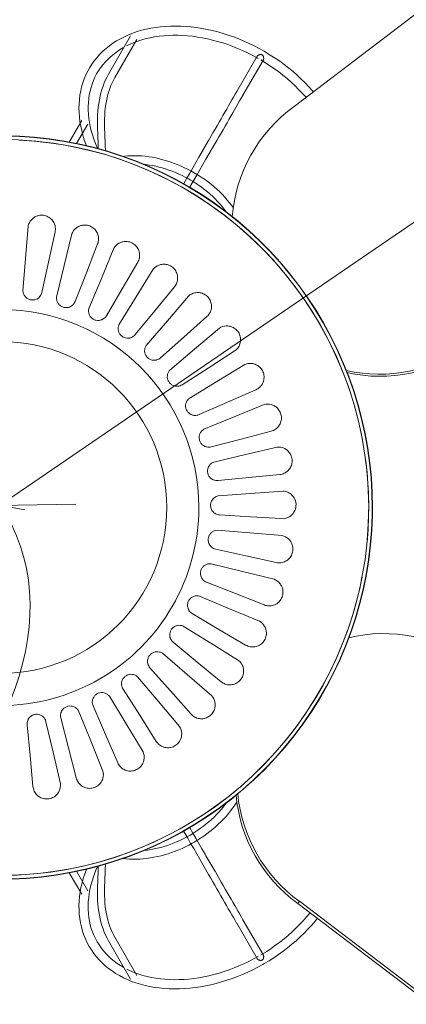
# Model space of a CAD drawing. Header units: millimetres. Extents: x 5734 to 11786, y -2931 to 7544.
# Tile 38 of 41: x 10279 to 10430, y 6399 to 6785. Entities that reach past the tile are written whole.
import ezdxf

# ---------------------------------------------------------------- set-up
doc = ezdxf.new("R2010")
doc.units = ezdxf.units.MM
doc.linetypes.add('Dash', pattern=[6, 3, -3])
doc.layers.add('A-ANNO-DIMS', color=7, linetype='Dash', lineweight=9, true_color=0xd2d2d2)
doc.layers.add('A-ANNO-DIMS-14', color=7, linetype='Continuous', lineweight=9)
doc.layers.add('E-LITE-EQPM', color=7, linetype='Continuous', lineweight=20)
doc.styles.add('Arial', font='arial.ttf', dxfattribs={"height": 28})
doc.dimstyles.new('Diameter_-_3mm_Arial', dxfattribs={"dimscale": 304.8, "dimtxt": 28.567263, "dimasz": 0, "dimexe": 0.110236, "dimexo": 0, "dimgap": 0.068898, "dimtad": 1, "dimjust": 3, "dimdec": 0, "dimzin": 0, "dimdsep": 46, "dimtxsty": 'Arial', "dimblk1": 'NONE', "dimblk2": 'NONE', "dimsah": 1, "dimcen": 0.09, "dimadec": 0, "dimazin": 0, "dimtfac": 1, "dimtdec": 4, "dimtix": 1, "dimtmove": 0, "dimatfit": 2, "dimfxl": 1, "dimtvp": 1, "dimtolj": 1, "dimtzin": 0, "dimarcsym": 2})
doc.dimstyles.new('Radial_-_3mm_Arial', dxfattribs={"dimscale": 304.8, "dimtxt": 28.567263, "dimasz": 0.137795, "dimexe": 0.137795, "dimexo": 0, "dimgap": 0.080381, "dimtad": 1, "dimjust": 3, "dimdec": 0, "dimzin": 0, "dimdsep": 46, "dimtxsty": 'Arial', "dimsah": 1, "dimcen": 0.09, "dimdle": 0.137795, "dimadec": 0, "dimazin": 0, "dimtfac": 1, "dimtdec": 4, "dimtix": 1, "dimtmove": 0, "dimatfit": 2, "dimfxl": 1, "dimtvp": 1, "dimtfill": 1, "dimtolj": 1, "dimtzin": 0, "dimarcsym": 2})

# ---------------------------------------------------------------- blocks, each defined once
blk = doc.blocks.new('33710-13 - 33710-13 ALOHA Brown ceiling fan with light-522279-Planta_PDF')
at = {"layer": 'E-LITE-EQPM'}
for p, q in [((-151.52, -31.66), (-143.09, -26.79)), ((143.1, -26.8), (151.52, -31.66)), ((-142.51, -29.69), (-150.12, -34.08)), ((150.12, -34.08), (142.49, -29.68)), ((-148.96, -37.85), (-142.49, -38.09)), ((-54.09, -36.05), (-54.02, -36.15)), ((142.49, -38.09), (148.96, -37.85)), ((-184.71, -50.82), (-169.77, -42.2)), ((-142.59, -40.89), (-149.06, -40.64)), ((149.06, -40.64), (142.59, -40.89)), ((169.77, -42.2), (184.71, -50.82)), ((-168.37, -44.62), (-183.31, -53.25)), ((183.31, -53.25), (168.37, -44.62)), ((-24.87, -60.05), (-24.84, -60.07)), ((-143.77, -81.39), (-137.81, -77.95)), ((-136.41, -80.37), (-142.37, -83.82)), ((142.37, -83.82), (136.41, -80.37)), ((137.81, -77.95), (143.77, -81.39)), ((-176.72, -100.41), (-162.89, -92.43)), ((162.89, -92.43), (176.72, -100.41)), ((-161.49, -94.85), (-175.32, -102.84)), ((175.32, -102.84), (161.49, -94.85)), ((-426.74, -469.43), (-157.07, -114.91)), ((155.11, -116.34), (154.26, -116.95)), ((154.26, -116.95), (423.93, -471.47)), ((424.77, -470.86), (155.11, -116.34))]:
    blk.add_line(p, q, dxfattribs=at)
at = {"layer": 'E-LITE-EQPM', "flags": 128}
for points in [[(0, -145.63), (-5.82, -145.51), (-11.64, -145.17), (-17.43, -144.58), (-23.2, -143.77), (-28.93, -142.73), (-34.62, -141.46), (-40.25, -139.96), (-45.81, -138.24), (-51.3, -136.3), (-56.71, -134.14), (-62.03, -131.76), (-67.25, -129.17), (-72.36, -126.38), (-77.36, -123.39), (-82.23, -120.19), (-86.97, -116.81), (-91.57, -113.24), (-96.03, -109.49), (-100.33, -105.56), (-104.47, -101.46), (-108.44, -97.2), (-112.24, -92.79), (-115.86, -88.23), (-119.3, -83.52), (-122.54, -78.68), (-125.59, -73.72), (-128.44, -68.64), (-131.08, -63.45), (-133.51, -58.16), (-135.73, -52.77), (-137.74, -47.3), (-139.52, -41.75), (-141.07, -36.14), (-142.41, -30.47), (-143.51, -24.75), (-144.39, -18.99), (-145.03, -13.2), (-145.44, -7.39), (-145.62, -1.57)], [(0, -145.51), (-5.82, -145.4), (-11.63, -145.05), (-17.42, -144.47), (-23.18, -143.65), (-28.91, -142.61), (-34.59, -141.34), (-40.21, -139.85), (-45.77, -138.13), (-51.26, -136.19), (-56.67, -134.03), (-61.98, -131.65), (-67.2, -129.07), (-72.3, -126.28), (-77.29, -123.29), (-82.16, -120.1), (-86.9, -116.72), (-91.5, -113.15), (-95.95, -109.4), (-100.25, -105.47), (-104.38, -101.38), (-108.36, -97.12), (-112.15, -92.71), (-115.77, -88.15), (-119.2, -83.45), (-122.45, -78.62), (-125.49, -73.66), (-128.34, -68.58), (-130.98, -63.4), (-133.41, -58.11), (-135.62, -52.73), (-137.62, -47.26), (-139.4, -41.72), (-140.96, -36.11), (-142.29, -30.45), (-143.4, -24.73), (-144.27, -18.98), (-144.91, -13.19), (-145.33, -7.39), (-145.5, -1.57)], [(0, -144.12), (-5.76, -144), (-11.52, -143.66), (-17.25, -143.08), (-22.96, -142.28), (-28.63, -141.25), (-34.26, -139.99), (-39.83, -138.51), (-45.34, -136.8), (-50.77, -134.88), (-56.12, -132.74), (-61.39, -130.39), (-66.55, -127.83), (-71.61, -125.07), (-76.55, -122.11), (-81.38, -118.95), (-86.07, -115.6), (-90.62, -112.06), (-95.03, -108.35), (-99.29, -104.46), (-103.39, -100.41), (-107.32, -96.19), (-111.08, -91.83), (-114.66, -87.31), (-118.06, -82.66), (-121.27, -77.87), (-124.29, -72.96), (-127.11, -67.93), (-129.72, -62.79), (-132.13, -57.55), (-134.33, -52.22), (-136.31, -46.81), (-138.07, -41.32), (-139.61, -35.77), (-140.93, -30.16), (-142.02, -24.5), (-142.89, -18.8), (-143.53, -13.07), (-143.93, -7.32)], [(145.57, -4.25), (145.28, -10.07), (144.76, -15.87), (144.01, -21.65), (143.03, -27.39), (141.82, -33.09), (140.39, -38.73), (138.72, -44.32), (136.84, -49.83), (134.74, -55.26), (132.42, -60.6), (129.89, -65.85), (127.16, -70.99), (124.21, -76.02), (121.08, -80.93), (117.74, -85.7), (114.22, -90.34), (110.52, -94.84), (106.64, -99.18), (102.58, -103.37), (98.37, -107.39), (94, -111.24), (89.47, -114.91), (84.81, -118.39), (80, -121.69), (75.07, -124.79), (70.02, -127.69), (64.86, -130.39), (59.59, -132.88), (54.23, -135.16), (48.78, -137.22), (43.26, -139.06), (37.66, -140.68), (32.01, -142.07), (26.3, -143.24), (20.55, -144.17), (14.77, -144.88), (8.96, -145.35), (3.14, -145.6), (0, -145.63)], [(145.45, -4.25), (145.17, -10.06), (144.65, -15.86), (143.9, -21.63), (142.92, -27.37), (141.71, -33.06), (140.27, -38.7), (138.61, -44.28), (136.73, -49.79), (134.63, -55.22), (132.31, -60.55), (129.79, -65.8), (127.05, -70.94), (124.11, -75.96), (120.98, -80.86), (117.65, -85.63), (114.13, -90.27), (110.43, -94.76), (106.55, -99.1), (102.5, -103.28), (98.29, -107.3), (93.92, -111.15), (89.4, -114.81), (84.74, -118.3), (79.94, -121.59), (75.01, -124.69), (69.97, -127.59), (64.81, -130.28), (59.55, -132.77), (54.19, -135.05), (48.75, -137.11), (43.22, -138.95), (37.63, -140.56), (31.98, -141.96), (26.28, -143.12), (20.53, -144.06), (14.76, -144.76), (8.96, -145.24), (3.14, -145.48), (0, -145.51)], [(144.06, -4.21), (143.77, -9.97), (143.26, -15.71), (142.52, -21.42), (141.55, -27.11), (140.35, -32.74), (138.93, -38.33), (137.28, -43.86), (135.42, -49.31), (133.34, -54.69), (131.05, -59.97), (128.54, -65.17), (125.84, -70.26), (122.93, -75.23), (119.82, -80.09), (116.52, -84.81), (113.04, -89.41), (109.37, -93.86), (105.53, -98.15), (101.52, -102.3), (97.35, -106.27), (93.02, -110.08), (88.54, -113.71), (83.93, -117.16), (79.17, -120.42), (74.29, -123.49), (69.3, -126.37), (64.19, -129.04), (58.98, -131.5), (53.67, -133.75), (48.28, -135.79), (42.81, -137.61), (37.27, -139.22), (31.68, -140.6), (26.03, -141.75), (20.34, -142.68), (14.62, -143.38), (8.87, -143.85), (3.11, -144.09), (0, -144.12)], [(-84.81, -8.65), (-97.52, -9.67), (-110.23, -10.69)], [(109.29, -12.57), (97.2, -11.42), (85.12, -10.28)], [(-107.94, -21.25), (-96.08, -18.66), (-84.22, -16.08)], [(83.43, -17.54), (95.85, -20.43), (108.27, -23.33)], [(-82.41, -21.84), (-94.8, -24.83), (-107.2, -27.83)], [(105.97, -29.54), (94.21, -26.52), (82.46, -23.49)], [(-178.68, -103.16), (-179.76, -101.22), (-180.79, -99.26), (-181.76, -97.27), (-182.67, -95.26), (-183.51, -93.22), (-184.3, -91.18), (-185.02, -89.11), (-185.68, -87.04), (-186.28, -84.97), (-186.81, -82.89), (-187.27, -80.8), (-187.66, -78.73), (-187.98, -76.65), (-188.24, -74.59), (-188.42, -72.54), (-188.54, -70.51), (-188.58, -68.49), (-188.55, -66.5), (-188.45, -64.53), (-188.29, -62.59), (-188.05, -60.68), (-187.73, -58.8), (-187.35, -56.96), (-186.9, -55.16), (-186.38, -53.41), (-185.79, -51.69), (-185.13, -50.03), (-184.41, -48.42), (-183.61, -46.86), (-182.76, -45.36), (-181.83, -43.92), (-180.85, -42.54), (-179.8, -41.23), (-178.69, -39.98), (-177.52, -38.8), (-176.3, -37.69), (-175.02, -36.66), (-173.69, -35.7), (-172.31, -34.82), (-170.88, -34.03), (-169.41, -33.31), (-167.9, -32.67), (-166.35, -32.12), (-164.77, -31.65), (-163.15, -31.27), (-161.5, -30.97), (-159.82, -30.76), (-158.13, -30.64), (-156.41, -30.6), (-154.67, -30.65), (-152.92, -30.78), (-151.15, -30.99), (-149.38, -31.29), (-147.6, -31.67), (-145.82, -32.14), (-144.03, -32.69), (-142.25, -33.31), (-141.55, -33.59)], [(-103.27, -37.9), (-91.96, -33.49), (-80.66, -29.08)], [(79.65, -30.39), (91.46, -35.2), (103.27, -40.01)], [(141.77, -33.5), (143.55, -32.85), (145.34, -32.28), (147.12, -31.79), (148.9, -31.39), (150.67, -31.07), (152.44, -30.83), (154.2, -30.67), (155.94, -30.6), (157.66, -30.62), (159.37, -30.72), (161.05, -30.91), (162.7, -31.18), (164.33, -31.54), (165.93, -31.99), (167.49, -32.52), (169.01, -33.13), (170.49, -33.82), (171.93, -34.6), (173.32, -35.46), (174.67, -36.39), (175.96, -37.41), (177.2, -38.49), (178.38, -39.65), (179.5, -40.88), (180.57, -42.18), (181.57, -43.54), (182.51, -44.97), (183.39, -46.45), (184.2, -47.99), (184.94, -49.59), (185.62, -51.24), (186.23, -52.94), (186.77, -54.68), (187.24, -56.47), (187.64, -58.3), (187.97, -60.17), (188.23, -62.07), (188.42, -64), (188.53, -65.96), (188.58, -67.95), (188.55, -69.96), (188.46, -71.99), (188.29, -74.04), (188.06, -76.1), (187.75, -78.17), (187.38, -80.24), (186.94, -82.32), (186.43, -84.4), (185.85, -86.48), (185.21, -88.56), (184.5, -90.62), (183.73, -92.67), (182.9, -94.71), (182.01, -96.73), (181.06, -98.72), (180.05, -100.7), (178.98, -102.64), (178.68, -103.16)], [(-140.48, -37.95), (-140.98, -37.72), (-142.62, -37.03), (-144.27, -36.41), (-145.91, -35.87), (-147.55, -35.4), (-149.18, -35.01), (-150.8, -34.69), (-152.41, -34.46), (-154, -34.29), (-155.57, -34.21), (-157.12, -34.21), (-158.65, -34.28), (-160.16, -34.42), (-161.63, -34.64), (-163.08, -34.94), (-164.49, -35.31), (-165.87, -35.76), (-167.22, -36.28), (-168.52, -36.87), (-169.79, -37.53), (-171.02, -38.26), (-172.21, -39.06), (-173.36, -39.93), (-174.46, -40.87), (-175.51, -41.87), (-176.52, -42.94), (-177.48, -44.07), (-178.38, -45.27), (-179.24, -46.52), (-180.04, -47.84), (-180.31, -48.33)], [(-77.97, -34.49), (-89.74, -39.39), (-101.51, -44.29)], [(180.25, -48.21), (179.46, -46.88), (178.62, -45.6), (177.73, -44.39), (176.79, -43.24), (175.79, -42.16), (174.75, -41.13), (173.66, -40.18), (172.53, -39.29), (171.35, -38.47), (170.13, -37.72), (168.87, -37.04), (167.58, -36.43), (166.24, -35.89), (164.87, -35.43), (163.46, -35.04), (162.03, -34.72), (160.56, -34.48), (159.06, -34.31), (157.54, -34.22), (156, -34.2), (154.43, -34.26), (152.84, -34.4), (151.24, -34.62), (149.63, -34.91), (148, -35.28), (146.36, -35.73), (144.72, -36.25), (143.07, -36.85), (141.43, -37.53), (140.52, -37.93)], [(-169.77, -42.2), (-168.66, -41.59), (-167.5, -41.03), (-166.3, -40.51), (-165.06, -40.04), (-163.77, -39.61), (-162.45, -39.22), (-161.08, -38.88), (-159.69, -38.59), (-158.26, -38.35), (-156.8, -38.14), (-155.31, -37.99), (-153.8, -37.88), (-152.26, -37.82), (-150.7, -37.81), (-149.12, -37.84), (-148.96, -37.85)], [(-140.43, -38.13), (-141.78, -38.11), (-142.49, -38.09)], [(100.03, -45.78), (88.89, -40.95), (77.76, -36.13)], [(140.47, -38.13), (141.78, -38.11), (142.49, -38.09)], [(169.77, -42.2), (168.66, -41.59), (167.5, -41.03), (166.3, -40.51), (165.06, -40.04), (163.77, -39.61), (162.45, -39.22), (161.08, -38.88), (159.69, -38.59), (158.26, -38.35), (156.8, -38.14), (155.31, -37.99), (153.8, -37.88), (152.26, -37.82), (150.7, -37.81), (149.12, -37.84), (148.96, -37.85)], [(-168.37, -44.62), (-167.38, -44.08), (-166.34, -43.57), (-165.25, -43.1), (-164.11, -42.67), (-162.94, -42.28), (-161.72, -41.93), (-160.46, -41.61), (-159.16, -41.34), (-157.83, -41.11), (-156.47, -40.92), (-155.07, -40.78), (-153.64, -40.68), (-152.19, -40.62), (-150.72, -40.61), (-149.22, -40.64), (-149.06, -40.64)], [(-139.72, -40.94), (-141.86, -40.91), (-142.59, -40.89)], [(-96.06, -53.62), (-85.58, -47.49), (-75.1, -41.37)], [(139.61, -40.94), (141.86, -40.91), (142.59, -40.89)], [(168.37, -44.62), (167.38, -44.08), (166.34, -43.57), (165.25, -43.1), (164.11, -42.67), (162.94, -42.28), (161.72, -41.93), (160.46, -41.61), (159.16, -41.34), (157.83, -41.11), (156.47, -40.92), (155.07, -40.78), (153.64, -40.68), (152.19, -40.62), (150.72, -40.61), (149.22, -40.64), (149.06, -40.64)], [(-71.6, -46.28), (-82.46, -52.96), (-93.32, -59.65)], [(73.9, -42.5), (84.81, -49.1), (95.73, -55.7)], [(-180.78, -49.21), (-181.47, -50.64), (-182.1, -52.12), (-182.67, -53.66), (-183.18, -55.24), (-183.63, -56.87), (-184.01, -58.54), (-184.34, -60.25), (-184.59, -62.01), (-184.79, -63.79), (-184.91, -65.62), (-184.97, -67.47), (-184.97, -69.34), (-184.9, -71.24), (-184.76, -73.17), (-184.55, -75.1), (-184.28, -77.06), (-183.95, -79.02), (-183.55, -80.99), (-183.08, -82.96), (-182.55, -84.94), (-181.96, -86.91), (-181.3, -88.88), (-180.58, -90.83), (-179.81, -92.78), (-178.97, -94.71), (-178.08, -96.62), (-177.13, -98.5), (-176.13, -100.37), (-175.84, -100.87)], [(-131.13, -75.71), (-131.86, -74.41), (-132.54, -73.09), (-133.19, -71.75), (-133.81, -70.4), (-134.37, -69.04), (-134.9, -67.66), (-135.39, -66.28), (-135.83, -64.89), (-136.23, -63.49), (-136.59, -62.09), (-136.89, -60.69), (-137.16, -59.3), (-137.38, -57.91), (-137.55, -56.52), (-137.67, -55.14), (-137.75, -53.77), (-137.78, -52.41), (-137.76, -51.07), (-137.69, -49.74), (-137.58, -48.44), (-137.49, -47.76)], [(91.61, -60.9), (81.38, -54.38), (71.14, -47.87)], [(137.5, -47.74), (137.64, -49.04), (137.73, -50.35), (137.77, -51.69), (137.77, -53.04), (137.72, -54.4), (137.62, -55.77), (137.47, -57.16), (137.28, -58.55), (137.04, -59.94), (136.76, -61.34), (136.43, -62.74), (136.05, -64.13), (135.63, -65.53), (135.17, -66.91), (134.67, -68.3), (134.12, -69.67), (133.53, -71.02), (132.9, -72.37), (132.23, -73.7), (131.53, -75.01), (131.13, -75.71)], [(175.84, -100.87), (176.86, -99.01), (177.83, -97.13), (178.73, -95.23), (179.59, -93.3), (180.38, -91.36), (181.11, -89.41), (181.79, -87.45), (182.4, -85.47), (182.94, -83.5), (183.43, -81.53), (183.85, -79.55), (184.2, -77.59), (184.49, -75.63), (184.71, -73.69), (184.87, -71.77), (184.96, -69.86), (184.98, -67.97), (184.94, -66.12), (184.83, -64.29), (184.65, -62.49), (184.41, -60.73), (184.11, -59), (183.74, -57.32), (183.31, -55.68), (182.82, -54.08), (182.26, -52.53), (181.65, -51.04), (180.98, -49.59), (180.82, -49.3)], [(-86.47, -68.01), (-77.08, -60.32), (-67.69, -52.62)], [(66.33, -53.56), (76.07, -61.79), (85.81, -70.01)], [(-134.39, -55.9), (-134.3, -56.77), (-134.12, -58.06), (-133.9, -59.35), (-133.63, -60.65), (-133.33, -61.95), (-132.98, -63.26), (-132.58, -64.56), (-132.15, -65.86), (-131.68, -67.15), (-131.16, -68.44), (-130.61, -69.71), (-130.02, -70.97), (-129.39, -72.22), (-128.73, -73.45), (-128.36, -74.11)], [(-63.46, -56.93), (-73.14, -65.23), (-82.81, -73.54)], [(128.36, -74.11), (129.04, -72.89), (129.69, -71.65), (130.3, -70.39), (130.87, -69.13), (131.4, -67.85), (131.9, -66.56), (132.35, -65.26), (132.77, -63.96), (133.14, -62.66), (133.47, -61.35), (133.76, -60.05), (134.01, -58.75), (134.21, -57.46), (134.37, -56.18), (134.39, -55.88)], [(80.94, -74.5), (71.85, -66.46), (62.76, -58.42)], [(-74.74, -80.72), (-66.67, -71.65), (-58.61, -62.58)], [(57.11, -63.29), (65.45, -72.95), (73.78, -82.6)], [(-53.75, -66.17), (-62.01, -75.89), (-70.27, -85.61)], [(68.26, -86.27), (60.54, -76.9), (52.82, -67.54)], [(-126.81, -71.6), (-126.95, -71.68), (-128.94, -72.83), (-130.96, -73.99), (-133, -75.17), (-135.06, -76.36), (-137.15, -77.57), (-137.81, -77.95)], [(-61.16, -91.43), (-54.62, -81.22), (-48.07, -71)], [(46.49, -71.46), (53.21, -82.3), (59.92, -93.14)], [(137.81, -77.95), (135.72, -76.74), (133.65, -75.55), (131.6, -74.36), (129.58, -73.19), (127.58, -72.04), (126.75, -71.56)], [(-136.41, -80.37), (-134.32, -79.17), (-132.25, -77.97), (-130.2, -76.79), (-128.18, -75.62), (-126.18, -74.47), (-125.33, -73.98)], [(-117.35, -91.12), (-118.24, -90.48), (-119.34, -89.62), (-120.43, -88.71), (-121.5, -87.77), (-122.55, -86.78), (-123.57, -85.76), (-124.56, -84.7), (-125.54, -83.6), (-126.48, -82.48), (-127.39, -81.32), (-128.27, -80.13), (-129.12, -78.91), (-129.94, -77.67), (-130.72, -76.4), (-131.13, -75.71)], [(-128.36, -74.11), (-127.64, -75.31), (-126.89, -76.49), (-126.11, -77.64), (-125.3, -78.77), (-124.46, -79.88), (-123.59, -80.95), (-122.7, -81.99), (-121.78, -83), (-120.83, -83.98), (-119.87, -84.91), (-118.89, -85.81), (-117.88, -86.67), (-116.87, -87.5), (-115.83, -88.27), (-115.67, -88.39)], [(-42.72, -73.78), (-49.35, -84.67), (-55.98, -95.56)], [(53.9, -95.9), (47.74, -85.44), (41.59, -74.98)], [(131.13, -75.71), (130.37, -76.99), (129.57, -78.24), (128.74, -79.47), (127.87, -80.68), (126.97, -81.85), (126.05, -83), (125.09, -84.11), (124.11, -85.19), (123.1, -86.23), (122.07, -87.24), (121.01, -88.21), (119.93, -89.13), (118.84, -90.02), (117.72, -90.86), (116.59, -91.66), (115.44, -92.41), (115.23, -92.54)], [(115.59, -88.45), (116.31, -87.92), (117.34, -87.12), (118.35, -86.28), (119.34, -85.4), (120.32, -84.49), (121.27, -83.53), (122.2, -82.54), (123.11, -81.52), (123.99, -80.46), (124.85, -79.37), (125.68, -78.26), (126.47, -77.12), (127.24, -75.95), (127.98, -74.76), (128.36, -74.11)], [(125.32, -73.97), (125.55, -74.1), (127.54, -75.25), (129.56, -76.42), (131.6, -77.59), (133.66, -78.79), (135.75, -79.99), (136.41, -80.37)], [(-46.08, -99.89), (-41.22, -88.77), (-36.35, -77.65)], [(-30.63, -79.56), (-35.47, -91.36), (-40.31, -103.15)], [(38.2, -103.16), (33.76, -91.87), (29.32, -80.57)], [(34.71, -77.86), (39.65, -89.62), (44.58, -101.38)], [(-162.89, -92.43), (-161.85, -91.83), (-160.76, -91.2), (-159.64, -90.55), (-158.48, -89.88), (-157.29, -89.19), (-156.06, -88.48), (-154.8, -87.76), (-153.52, -87.02), (-152.21, -86.26), (-150.88, -85.49), (-149.52, -84.71), (-148.15, -83.92), (-146.75, -83.11), (-145.35, -82.3), (-143.93, -81.48), (-143.77, -81.39)], [(-142.37, -83.82), (-143.8, -84.64), (-145.21, -85.45), (-146.6, -86.26), (-147.98, -87.05), (-149.33, -87.84), (-150.67, -88.61), (-151.98, -89.36), (-153.27, -90.11), (-154.53, -90.83), (-155.76, -91.54), (-156.95, -92.23), (-158.12, -92.91), (-159.24, -93.56), (-160.33, -94.19), (-161.38, -94.79), (-161.49, -94.85)], [(-29.85, -105.88), (-26.79, -94.13), (-23.73, -82.39)], [(-17.78, -83.38), (-20.71, -95.79), (-23.65, -108.2)], [(8.9, -84.79), (9.96, -97.49), (11.01, -110.2)], [(21.56, -107.87), (18.95, -96.02), (16.33, -84.17)], [(22.08, -82.34), (25.11, -94.73), (28.14, -107.11)], [(161.49, -94.85), (160.45, -94.25), (159.36, -93.62), (158.24, -92.98), (157.08, -92.31), (155.89, -91.62), (154.66, -90.91), (153.4, -90.18), (152.12, -89.44), (150.81, -88.69), (149.48, -87.92), (148.12, -87.13), (146.75, -86.34), (145.35, -85.54), (143.95, -84.72), (142.53, -83.9), (142.37, -83.82)], [(143.77, -81.39), (145.2, -82.21), (146.61, -83.03), (148, -83.83), (149.38, -84.63), (150.73, -85.41), (152.07, -86.18), (153.38, -86.94), (154.67, -87.68), (155.93, -88.41), (157.16, -89.12), (158.35, -89.81), (159.52, -90.48), (160.64, -91.13), (161.73, -91.76), (162.78, -92.37), (162.89, -92.43)], [(-12.89, -109.25), (-11.71, -97.17), (-10.53, -85.09)], [(-4.49, -85.13), (-5.45, -97.85), (-6.4, -110.57)], [(4.39, -109.92), (3.66, -97.8), (2.94, -85.69)], [(-162.82, -122.46), (-163.18, -122.15), (-164.76, -120.73), (-166.31, -119.25), (-167.82, -117.71), (-169.3, -116.12), (-170.73, -114.47), (-172.12, -112.78), (-173.47, -111.04), (-174.77, -109.26), (-176.02, -107.44), (-177.23, -105.58), (-178.38, -103.68), (-178.68, -103.16)], [(-175.28, -101.85), (-174.18, -103.66), (-173.03, -105.44), (-171.84, -107.17), (-170.6, -108.87), (-169.31, -110.53), (-167.99, -112.14), (-166.62, -113.71), (-165.22, -115.22), (-163.78, -116.68), (-162.32, -118.09), (-160.82, -119.44), (-160.64, -119.59)], [(158.87, -121.07), (160.41, -119.79), (161.91, -118.46), (163.39, -117.07), (164.83, -115.62), (166.24, -114.12), (167.62, -112.57), (168.96, -110.97), (170.25, -109.33), (171.5, -107.64), (172.71, -105.91), (173.87, -104.15), (174.98, -102.35), (175.28, -101.85)], [(178.68, -103.16), (177.54, -105.07), (176.35, -106.94), (175.12, -108.77), (173.83, -110.57), (172.49, -112.32), (171.11, -114.02), (169.69, -115.68), (168.22, -117.29), (166.72, -118.84), (165.18, -120.34), (163.61, -121.78), (162.01, -123.15), (160.94, -124.01)]]:
    blk.add_lwpolyline(points, dxfattribs=at)
at = {"layer": 'E-LITE-EQPM'}
for radius, start, end in [(144.12, 100.9091, 270), (77.55, 90, 270), (77.55, 270, 90), (144.12, 280.9091, 2.7273), (65, 308.8463, 309.0233), (144.12, 270, 275.4545)]:
    blk.add_arc((0, 0), radius, start, end, dxfattribs=at)
for centre, major_axis, start_param, end_param in [((-110.31, -148.88), (34.5, 47.48), 0.695882, 1.570796), ((108.35, -150.31), (-34.5, 47.48), 4.712389, 5.574983), ((107.51, -150.92), (-34.5, 47.48), 4.712389, 5.569158), ((-110.31, -148.88), (34.5, 47.48), 4.712389, 5.568176), ((-109.47, -149.49), (34.5, 47.48), 4.712389, 5.574263), ((107.51, -150.92), (-34.5, 47.48), 0.695489, 1.570796)]:
    blk.add_ellipse(centre, major_axis=major_axis, ratio=0.984808, start_param=start_param, end_param=end_param, dxfattribs=at)
for points, knots in [([(-110.23, -10.69), (-111.15, -10.88), (-112.23, -11.44), (-113.21, -12.45), (-113.78, -13.21), (-114.36, -14.43), (-114.6, -16.19), (-114.18, -18.07), (-113.15, -19.69), (-111.63, -20.86), (-109.81, -21.43), (-108.54, -21.38), (-107.94, -21.25)], [-1, -1, -1, -1, -0.833333, -0.791667, -0.75, -0.666667, -0.555556, -0.444444, -0.333333, -0.222222, -0.111111, 0, 0, 0, 0]), ([(-84.22, -16.08), (-83.64, -15.96), (-82.95, -15.62), (-82.29, -15.01), (-81.9, -14.55), (-81.47, -13.81), (-81.21, -12.72), (-81.3, -11.5), (-81.78, -10.37), (-82.58, -9.46), (-83.63, -8.85), (-84.42, -8.68), (-84.81, -8.65)], [-1, -1, -1, -1, -0.833333, -0.791667, -0.75, -0.666667, -0.555556, -0.444444, -0.333333, -0.222222, -0.111111, 0, 0, 0, 0]), ([(85.12, -10.28), (84.53, -10.22), (83.77, -10.33), (82.96, -10.72), (82.45, -11.03), (81.82, -11.61), (81.23, -12.56), (80.95, -13.76), (81.06, -14.98), (81.55, -16.09), (82.36, -16.99), (83.06, -17.39), (83.43, -17.54)], [-1, -1, -1, -1, -0.833333, -0.791667, -0.75, -0.666667, -0.555556, -0.444444, -0.333333, -0.222222, -0.111111, 0, 0, 0, 0]), ([(108.27, -23.33), (109.2, -23.42), (110.39, -23.22), (111.64, -22.55), (112.41, -22), (113.33, -21.01), (114.09, -19.42), (114.27, -17.5), (113.78, -15.63), (112.69, -14.06), (111.13, -12.96), (109.91, -12.63), (109.29, -12.57)], [-1, -1, -1, -1, -0.833333, -0.791667, -0.75, -0.666667, -0.555556, -0.444444, -0.333333, -0.222222, -0.111111, 0, 0, 0, 0]), ([(-80.66, -29.08), (-80.1, -28.87), (-79.47, -28.43), (-78.92, -27.72), (-78.61, -27.21), (-78.3, -26.41), (-78.21, -25.29), (-78.49, -24.1), (-79.14, -23.06), (-80.08, -22.29), (-81.21, -21.84), (-82.01, -21.8), (-82.41, -21.84)], [-1, -1, -1, -1, -0.833333, -0.791667, -0.75, -0.666667, -0.555556, -0.444444, -0.333333, -0.222222, -0.111111, 0, 0, 0, 0]), ([(82.46, -23.49), (81.88, -23.34), (81.12, -23.33), (80.25, -23.58), (79.7, -23.82), (78.99, -24.29), (78.26, -25.14), (77.79, -26.27), (77.71, -27.5), (78.02, -28.67), (78.68, -29.69), (79.31, -30.2), (79.65, -30.39)], [-1, -1, -1, -1, -0.833333, -0.791667, -0.75, -0.666667, -0.555556, -0.444444, -0.333333, -0.222222, -0.111111, 0, 0, 0, 0]), ([(-107.2, -27.83), (-108.07, -28.17), (-109.05, -28.88), (-109.86, -30.04), (-110.3, -30.88), (-110.68, -32.18), (-110.64, -33.95), (-109.94, -35.74), (-108.67, -37.18), (-106.98, -38.1), (-105.1, -38.38), (-103.85, -38.13), (-103.27, -37.9)], [-1, -1, -1, -1, -0.833333, -0.791667, -0.75, -0.666667, -0.555556, -0.444444, -0.333333, -0.222222, -0.111111, 0, 0, 0, 0]), ([(103.27, -40.01), (104.18, -40.24), (105.39, -40.23), (106.73, -39.77), (107.57, -39.34), (108.64, -38.51), (109.64, -37.06), (110.12, -35.19), (109.93, -33.27), (109.09, -31.55), (107.72, -30.22), (106.57, -29.7), (105.97, -29.54)], [-1, -1, -1, -1, -0.833333, -0.791667, -0.75, -0.666667, -0.555556, -0.444444, -0.333333, -0.222222, -0.111111, 0, 0, 0, 0]), ([(-75.1, -41.37), (-74.59, -41.07), (-74.04, -40.53), (-73.6, -39.75), (-73.37, -39.19), (-73.2, -38.35), (-73.28, -37.24), (-73.75, -36.11), (-74.55, -35.18), (-75.6, -34.56), (-76.78, -34.3), (-77.58, -34.38), (-77.97, -34.49)], [-1, -1, -1, -1, -0.833333, -0.791667, -0.75, -0.666667, -0.555556, -0.444444, -0.333333, -0.222222, -0.111111, 0, 0, 0, 0]), ([(77.76, -36.13), (77.21, -35.89), (76.46, -35.76), (75.57, -35.87), (74.98, -36.02), (74.2, -36.37), (73.35, -37.09), (72.72, -38.14), (72.44, -39.34), (72.56, -40.55), (73.05, -41.66), (73.59, -42.25), (73.9, -42.5)], [-1, -1, -1, -1, -0.833333, -0.791667, -0.75, -0.666667, -0.555556, -0.444444, -0.333333, -0.222222, -0.111111, 0, 0, 0, 0]), ([(-101.51, -44.29), (-102.32, -44.76), (-103.17, -45.62), (-103.8, -46.89), (-104.1, -47.79), (-104.27, -49.13), (-103.96, -50.87), (-102.98, -52.53), (-101.5, -53.75), (-99.69, -54.39), (-97.78, -54.37), (-96.59, -53.93), (-96.06, -53.62)], [-1, -1, -1, -1, -0.833333, -0.791667, -0.75, -0.666667, -0.555556, -0.444444, -0.333333, -0.222222, -0.111111, 0, 0, 0, 0]), ([(-67.69, -52.62), (-67.23, -52.25), (-66.77, -51.64), (-66.46, -50.79), (-66.33, -50.21), (-66.28, -49.35), (-66.54, -48.26), (-67.18, -47.22), (-68.12, -46.43), (-69.25, -45.98), (-70.46, -45.91), (-71.24, -46.12), (-71.6, -46.28)], [-1, -1, -1, -1, -0.833333, -0.791667, -0.75, -0.666667, -0.555556, -0.444444, -0.333333, -0.222222, -0.111111, 0, 0, 0, 0]), ([(95.73, -55.7), (96.58, -56.07), (97.78, -56.25), (99.18, -56), (100.08, -55.72), (101.26, -55.06), (102.48, -53.78), (103.24, -52.01), (103.35, -50.09), (102.8, -48.26), (101.66, -46.73), (100.6, -46.03), (100.03, -45.78)], [-1, -1, -1, -1, -0.833333, -0.791667, -0.75, -0.666667, -0.555556, -0.444444, -0.333333, -0.222222, -0.111111, 0, 0, 0, 0]), ([(71.14, -47.87), (70.63, -47.55), (69.91, -47.3), (69.01, -47.27), (68.41, -47.32), (67.59, -47.55), (66.63, -48.13), (65.84, -49.07), (65.38, -50.2), (65.31, -51.42), (65.62, -52.59), (66.06, -53.26), (66.33, -53.56)], [-1, -1, -1, -1, -0.833333, -0.791667, -0.75, -0.666667, -0.555556, -0.444444, -0.333333, -0.222222, -0.111111, 0, 0, 0, 0]), ([(-58.61, -62.58), (-58.21, -62.14), (-57.85, -61.46), (-57.68, -60.58), (-57.64, -59.98), (-57.73, -59.13), (-58.15, -58.09), (-58.95, -57.16), (-60, -56.53), (-61.18, -56.27), (-62.39, -56.39), (-63.13, -56.71), (-63.46, -56.93)], [-1, -1, -1, -1, -0.833333, -0.791667, -0.75, -0.666667, -0.555556, -0.444444, -0.333333, -0.222222, -0.111111, 0, 0, 0, 0]), ([(62.76, -58.42), (62.31, -58.03), (61.63, -57.67), (60.75, -57.5), (60.15, -57.46), (59.3, -57.55), (58.26, -57.98), (57.34, -58.78), (56.71, -59.83), (56.45, -61.02), (56.57, -62.22), (56.9, -62.96), (57.11, -63.29)], [-1, -1, -1, -1, -0.833333, -0.791667, -0.75, -0.666667, -0.555556, -0.444444, -0.333333, -0.222222, -0.111111, 0, 0, 0, 0]), ([(-93.32, -59.65), (-94.04, -60.24), (-94.75, -61.22), (-95.16, -62.58), (-95.32, -63.51), (-95.28, -64.86), (-94.7, -66.53), (-93.48, -68.02), (-91.82, -69), (-89.93, -69.34), (-88.05, -69.03), (-86.95, -68.4), (-86.47, -68.01)], [-1, -1, -1, -1, -0.833333, -0.791667, -0.75, -0.666667, -0.555556, -0.444444, -0.333333, -0.222222, -0.111111, 0, 0, 0, 0]), ([(85.81, -70.01), (86.6, -70.52), (87.76, -70.88), (89.17, -70.85), (90.11, -70.71), (91.38, -70.25), (92.78, -69.18), (93.82, -67.55), (94.22, -65.67), (93.96, -63.77), (93.08, -62.08), (92.14, -61.23), (91.61, -60.9)], [-1, -1, -1, -1, -0.833333, -0.791667, -0.75, -0.666667, -0.555556, -0.444444, -0.333333, -0.222222, -0.111111, 0, 0, 0, 0]), ([(-48.07, -71), (-47.75, -70.49), (-47.5, -69.77), (-47.47, -68.87), (-47.52, -68.27), (-47.75, -67.45), (-48.33, -66.49), (-49.26, -65.69), (-50.4, -65.24), (-51.61, -65.16), (-52.78, -65.47), (-53.46, -65.91), (-53.75, -66.17)], [-1, -1, -1, -1, -0.833333, -0.791667, -0.75, -0.666667, -0.555556, -0.444444, -0.333333, -0.222222, -0.111111, 0, 0, 0, 0]), ([(52.82, -67.54), (52.45, -67.08), (51.83, -66.62), (50.99, -66.31), (50.4, -66.18), (49.54, -66.14), (48.46, -66.39), (47.42, -67.04), (46.63, -67.98), (46.19, -69.11), (46.12, -70.32), (46.33, -71.1), (46.49, -71.46)], [-1, -1, -1, -1, -0.833333, -0.791667, -0.75, -0.666667, -0.555556, -0.444444, -0.333333, -0.222222, -0.111111, 0, 0, 0, 0]), ([(-36.35, -77.65), (-36.12, -77.11), (-35.98, -76.35), (-36.09, -75.46), (-36.24, -74.88), (-36.59, -74.1), (-37.31, -73.24), (-38.36, -72.6), (-39.55, -72.33), (-40.76, -72.44), (-41.87, -72.93), (-42.47, -73.47), (-42.72, -73.78)], [-1, -1, -1, -1, -0.833333, -0.791667, -0.75, -0.666667, -0.555556, -0.444444, -0.333333, -0.222222, -0.111111, 0, 0, 0, 0]), ([(41.59, -74.98), (41.28, -74.47), (40.75, -73.92), (39.96, -73.48), (39.41, -73.26), (38.57, -73.08), (37.45, -73.17), (36.32, -73.64), (35.4, -74.45), (34.78, -75.5), (34.53, -76.68), (34.61, -77.48), (34.71, -77.86)], [-1, -1, -1, -1, -0.833333, -0.791667, -0.75, -0.666667, -0.555556, -0.444444, -0.333333, -0.222222, -0.111111, 0, 0, 0, 0]), ([(-82.81, -73.54), (-83.44, -74.24), (-83.98, -75.32), (-84.18, -76.72), (-84.19, -77.67), (-83.94, -78.99), (-83.1, -80.55), (-81.66, -81.83), (-79.87, -82.53), (-77.95, -82.58), (-76.15, -81.97), (-75.15, -81.18), (-74.74, -80.72)], [-1, -1, -1, -1, -0.833333, -0.791667, -0.75, -0.666667, -0.555556, -0.444444, -0.333333, -0.222222, -0.111111, 0, 0, 0, 0]), ([(73.78, -82.6), (74.48, -83.22), (75.56, -83.76), (76.97, -83.95), (77.91, -83.96), (79.24, -83.71), (80.79, -82.87), (82.07, -81.42), (82.77, -79.63), (82.81, -77.71), (82.2, -75.9), (81.41, -74.91), (80.94, -74.5)], [-1, -1, -1, -1, -0.833333, -0.791667, -0.75, -0.666667, -0.555556, -0.444444, -0.333333, -0.222222, -0.111111, 0, 0, 0, 0]), ([(-23.73, -82.39), (-23.58, -81.81), (-23.57, -81.05), (-23.82, -80.18), (-24.05, -79.63), (-24.52, -78.91), (-25.37, -78.18), (-26.5, -77.72), (-27.72, -77.63), (-28.9, -77.94), (-29.92, -78.59), (-30.43, -79.22), (-30.63, -79.56)], [-1, -1, -1, -1, -0.833333, -0.791667, -0.75, -0.666667, -0.555556, -0.444444, -0.333333, -0.222222, -0.111111, 0, 0, 0, 0]), ([(-10.53, -85.09), (-10.47, -84.5), (-10.58, -83.74), (-10.96, -82.93), (-11.28, -82.42), (-11.85, -81.78), (-12.8, -81.19), (-13.99, -80.91), (-15.21, -81.02), (-16.33, -81.5), (-17.24, -82.31), (-17.64, -83.01), (-17.78, -83.38)], [-1, -1, -1, -1, -0.833333, -0.791667, -0.75, -0.666667, -0.555556, -0.444444, -0.333333, -0.222222, -0.111111, 0, 0, 0, 0]), ([(29.32, -80.57), (29.1, -80.02), (28.66, -79.39), (27.95, -78.84), (27.44, -78.53), (26.64, -78.23), (25.52, -78.13), (24.33, -78.42), (23.3, -79.07), (22.52, -80.01), (22.08, -81.14), (22.04, -81.95), (22.08, -82.34)], [-1, -1, -1, -1, -0.833333, -0.791667, -0.75, -0.666667, -0.555556, -0.444444, -0.333333, -0.222222, -0.111111, 0, 0, 0, 0]), ([(0, -82.25), (-0.42, -82.15), (-1.28, -82.11), (-2.66, -82.53), (-3.67, -83.36), (-4.26, -84.32), (-4.44, -84.86), (-4.49, -85.13)], [-1, -1, -1, -1, -0.785714, -0.571429, -0.285714, -0.142857, 0, 0, 0, 0]), ([(16.33, -84.17), (16.2, -83.59), (15.87, -82.9), (15.25, -82.25), (14.79, -81.86), (14.05, -81.43), (12.96, -81.17), (11.74, -81.27), (10.61, -81.75), (9.7, -82.56), (9.09, -83.6), (8.92, -84.39), (8.9, -84.79)], [-1, -1, -1, -1, -0.833333, -0.791667, -0.75, -0.666667, -0.555556, -0.444444, -0.333333, -0.222222, -0.111111, 0, 0, 0, 0]), ([(-70.27, -85.61), (-70.77, -86.39), (-71.14, -87.55), (-71.12, -88.97), (-70.98, -89.9), (-70.52, -91.17), (-69.45, -92.58), (-67.83, -93.62), (-65.95, -94.03), (-64.05, -93.78), (-62.36, -92.89), (-61.5, -91.96), (-61.16, -91.43)], [-1, -1, -1, -1, -0.833333, -0.791667, -0.75, -0.666667, -0.555556, -0.444444, -0.333333, -0.222222, -0.111111, 0, 0, 0, 0]), ([(59.92, -93.14), (60.52, -93.86), (61.5, -94.57), (62.86, -94.98), (63.79, -95.13), (65.14, -95.09), (66.81, -94.5), (68.29, -93.28), (69.27, -91.61), (69.61, -89.73), (69.28, -87.85), (68.66, -86.75), (68.26, -86.27)], [-1, -1, -1, -1, -0.833333, -0.791667, -0.75, -0.666667, -0.555556, -0.444444, -0.333333, -0.222222, -0.111111, 0, 0, 0, 0]), ([(-55.98, -95.56), (-56.36, -96.42), (-56.54, -97.62), (-56.29, -99.01), (-56.01, -99.91), (-55.36, -101.1), (-54.08, -102.32), (-52.32, -103.09), (-50.39, -103.2), (-48.56, -102.65), (-47.03, -101.52), (-46.33, -100.46), (-46.08, -99.89)], [-1, -1, -1, -1, -0.833333, -0.791667, -0.75, -0.666667, -0.555556, -0.444444, -0.333333, -0.222222, -0.111111, 0, 0, 0, 0]), ([(44.58, -101.38), (45.06, -102.19), (45.92, -103.04), (47.2, -103.66), (48.09, -103.96), (49.43, -104.13), (51.17, -103.81), (52.83, -102.83), (54.05, -101.34), (54.68, -99.53), (54.66, -97.62), (54.21, -96.44), (53.9, -95.9)], [-1, -1, -1, -1, -0.833333, -0.791667, -0.75, -0.666667, -0.555556, -0.444444, -0.333333, -0.222222, -0.111111, 0, 0, 0, 0]), ([(-176.71, -100.41), (-176.78, -100.44), (-176.88, -100.52), (-177.01, -100.67), (-177.1, -100.79), (-177.18, -100.93), (-177.25, -101.07), (-177.31, -101.22), (-177.36, -101.38), (-177.4, -101.55), (-177.42, -101.71), (-177.42, -101.88), (-177.41, -102.05), (-177.36, -102.21), (-177.32, -102.31), (-177.29, -102.36)], [-1, -1, -1, -1, -0.857143, -0.785714, -0.714286, -0.642857, -0.571429, -0.5, -0.428571, -0.357143, -0.285714, -0.214286, -0.142857, -0.071429, 0, 0, 0, 0]), ([(-177.29, -102.36), (-177.26, -102.41), (-177.2, -102.5), (-177.08, -102.62), (-176.94, -102.71), (-176.79, -102.79), (-176.64, -102.86), (-176.48, -102.91), (-176.32, -102.94), (-176.16, -102.97), (-175.99, -102.98), (-175.84, -102.98), (-175.68, -102.96), (-175.5, -102.92), (-175.38, -102.87), (-175.31, -102.83)], [-1, -1, -1, -1, -0.928571, -0.857143, -0.785714, -0.714286, -0.642857, -0.571429, -0.5, -0.428571, -0.357143, -0.285714, -0.214286, -0.142857, 0, 0, 0, 0]), ([(-40.31, -103.15), (-40.55, -104.06), (-40.54, -105.27), (-40.08, -106.61), (-39.66, -107.46), (-38.83, -108.52), (-37.38, -109.53), (-35.51, -110.02), (-33.6, -109.83), (-31.87, -109), (-30.54, -107.64), (-30.01, -106.48), (-29.85, -105.88)], [-1, -1, -1, -1, -0.833333, -0.791667, -0.75, -0.666667, -0.555556, -0.444444, -0.333333, -0.222222, -0.111111, 0, 0, 0, 0]), ([(28.14, -107.11), (28.49, -107.99), (29.21, -108.96), (30.37, -109.77), (31.21, -110.21), (32.5, -110.59), (34.27, -110.54), (36.06, -109.84), (37.5, -108.56), (38.41, -106.87), (38.68, -104.98), (38.43, -103.74), (38.2, -103.16)], [-1, -1, -1, -1, -0.833333, -0.791667, -0.75, -0.666667, -0.555556, -0.444444, -0.333333, -0.222222, -0.111111, 0, 0, 0, 0]), ([(175.31, -102.83), (175.38, -102.87), (175.5, -102.92), (175.68, -102.96), (175.84, -102.98), (175.99, -102.98), (176.16, -102.97), (176.32, -102.94), (176.48, -102.91), (176.64, -102.86), (176.79, -102.79), (176.94, -102.71), (177.08, -102.62), (177.2, -102.5), (177.26, -102.41), (177.29, -102.36)], [-1, -1, -1, -1, -0.857143, -0.785714, -0.714286, -0.642857, -0.571429, -0.5, -0.428571, -0.357143, -0.285714, -0.214286, -0.142857, -0.071429, 0, 0, 0, 0]), ([(177.29, -102.36), (177.32, -102.31), (177.36, -102.21), (177.41, -102.05), (177.42, -101.88), (177.42, -101.71), (177.4, -101.55), (177.36, -101.38), (177.31, -101.22), (177.25, -101.07), (177.18, -100.93), (177.1, -100.79), (177.01, -100.67), (176.88, -100.52), (176.78, -100.44), (176.71, -100.41)], [-1, -1, -1, -1, -0.928571, -0.857143, -0.785714, -0.714286, -0.642857, -0.571429, -0.5, -0.428571, -0.357143, -0.285714, -0.214286, -0.142857, 0, 0, 0, 0]), ([(11.01, -110.2), (11.21, -111.12), (11.77, -112.19), (12.79, -113.18), (13.55, -113.74), (14.77, -114.31), (16.52, -114.55), (18.4, -114.13), (20.03, -113.09), (21.19, -111.57), (21.75, -109.75), (21.7, -108.48), (21.56, -107.87)], [-1, -1, -1, -1, -0.833333, -0.791667, -0.75, -0.666667, -0.555556, -0.444444, -0.333333, -0.222222, -0.111111, 0, 0, 0, 0]), ([(-23.65, -108.2), (-23.74, -109.13), (-23.54, -110.32), (-22.88, -111.57), (-22.33, -112.34), (-21.35, -113.27), (-19.75, -114.04), (-17.83, -114.22), (-15.97, -113.74), (-14.39, -112.64), (-13.29, -111.09), (-12.95, -109.87), (-12.89, -109.25)], [-1, -1, -1, -1, -0.833333, -0.791667, -0.75, -0.666667, -0.555556, -0.444444, -0.333333, -0.222222, -0.111111, 0, 0, 0, 0]), ([(-6.4, -110.57), (-6.36, -111.21), (-6.05, -112.5), (-4.79, -114.32), (-2.67, -115.61), (-0.86, -115.72), (0, -115.55)], [-1, -1, -1, -1, -0.785714, -0.571429, -0.285714, 0, 0, 0, 0]), ([(0, -115.55), (0.86, -115.39), (2.49, -114.64), (3.85, -112.88), (4.36, -111.21), (4.42, -110.35), (4.39, -109.92)], [-1, -1, -1, -1, -0.666667, -0.333333, -0.166667, 0, 0, 0, 0])]:
    blk.add_open_spline(points, degree=3, knots=knots, dxfattribs=at)
blk.add_open_spline([(2.94, -85.69), (2.91, -85.15), (2.61, -84.1), (1.54, -82.83), (0.53, -82.36), (0, -82.25)], degree=3, dxfattribs=at)
blk = doc.blocks.new('DIMBLOCK9-Planta_PDF')
at = {"layer": 'A-ANNO-DIMS-14', "color": 8, "true_color": 0x787878, "transparency": 16777216}
for p, q in [((10270.99, 6594.95), (10815.84, 6967.43)), ((10269.16, 6585.22), (10272.82, 6604.68)), ((10261.26, 6596.78), (10280.72, 6593.12)), ((10270.99, 6594.95), (9726.14, 6222.48))]:
    blk.add_line(p, q, dxfattribs=at)
for start, end in [(31.441, 37.27475), (211.441, 217.27475)]:
    blk.add_arc((10270.99, 6594.95), 660, start, end, dxfattribs=at)
blk.add_ellipse((10170.69, 6526.39), major_axis=(100.29, 68.56), ratio=0.727559, start_param=4.712389, end_param=6.283185, dxfattribs=at)
at = {"layer": 'A-ANNO-DIMS-14', "color": 0, "transparency": 16777216, "insert": (10011.47, 6327.88), "char_height": 28, "width": 292.1772, "attachment_point": 1, "rotation": 34.3579, "line_spacing_factor": 0.941778, "style": 'Arial'}
blk.add_mtext('ø 1320 / 52.0"', dxfattribs=at)
blk = doc.blocks.new('_None')
blk = doc.blocks.new('DIMBLOCK10-Planta_PDF')
at = {"layer": 'A-ANNO-DIMS-14', "transparency": 16777216}
blk.add_hatch(color=256, dxfattribs=at).paths.add_polyline_path([(9796.77, 7053.99), (9823.1, 7020.81), (9830.79, 7028.76)])
for p, q in [((10270.99, 6594.95), (9766.59, 7083.21)), ((9796.77, 7053.99), (9823.1, 7020.81)), ((9830.79, 7028.76), (9796.77, 7053.99)), ((9823.1, 7020.81), (9830.79, 7028.76)), ((10270.5, 6624.65), (10271.47, 6565.26)), ((10241.29, 6594.47), (10300.68, 6595.44))]:
    blk.add_line(p, q, dxfattribs=at)
blk.add_arc((10270.99, 6594.95), 660, 132.28547, 139.57766, dxfattribs=at)
at = {"layer": 'A-ANNO-DIMS-14', "color": 0, "transparency": 16777216, "insert": (10002.78, 6939.26), "char_height": 28, "width": 245.239, "attachment_point": 1, "rotation": 315.9316, "line_spacing_factor": 0.941778, "style": 'Arial', "bg_fill": 3, "box_fill_scale": 1.25, "bg_fill_color": 256, "bg_fill_true_color": 13158600, "bg_fill_transparency": 0}
blk.add_mtext('R 660 26.0"', dxfattribs=at)

msp = doc.modelspace()

# ---------------------------------------------------------------- linework, layer by layer
at = {"layer": 'A-ANNO-DIMS'}
msp.add_circle((10270.99, 6594.95), 660, dxfattribs=at)
at = {"layer": 'E-LITE-EQPM'}
for start, end in [(0, 180), (180, 0)]:
    msp.add_arc((10271.28, 6594.11), 65, start, end, dxfattribs=at)

# ---------------------------------------------------------------- block references
at = {"layer": 'E-LITE-EQPM', "extrusion": (0, 0, -1), "rotation": 270.0000000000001}
msp.add_blockref('33710-13 - 33710-13 ALOHA Brown ceiling fan with light-522279-Planta_PDF', (-10271.28, 6594.11), dxfattribs=at)

# ---------------------------------------------------------------- dimensions: what is measured, and where the dimension line sits
at = {"layer": 'A-ANNO-DIMS', "color": 8, "linetype": 'Continuous', "true_color": 0x787878}
dim = msp.add_diameter_dim_2p(p1=(10815.84, 6967.43), p2=(9726.14, 6222.48), dimstyle='Diameter_-_3mm_Arial', override={"dimpost": 'ø<>'}, dxfattribs=at)
dim.commit()
dim.dimension.update_dxf_attribs({"geometry": 'DIMBLOCK9-Planta_PDF', "text_midpoint": (10248.91, 6627.25)})

# ---------------------------------------------------------------- next in the draw order: dimensions: what is measured, and where the dimension line sits
at = {"layer": 'A-ANNO-DIMS', "color": 7, "linetype": 'Continuous'}
dim = msp.add_radius_dim(center=(10270.99, 6594.95), mpoint=(9796.77, 7053.99), dimstyle='Radial_-_3mm_Arial', override={"dimpost": 'R<>'}, dxfattribs=at)
dim.commit()
dim.dimension.update_dxf_attribs({"geometry": 'DIMBLOCK10-Planta_PDF', "text_midpoint": (10078.49, 6840.36)})

doc.saveas('drawing.dxf')
